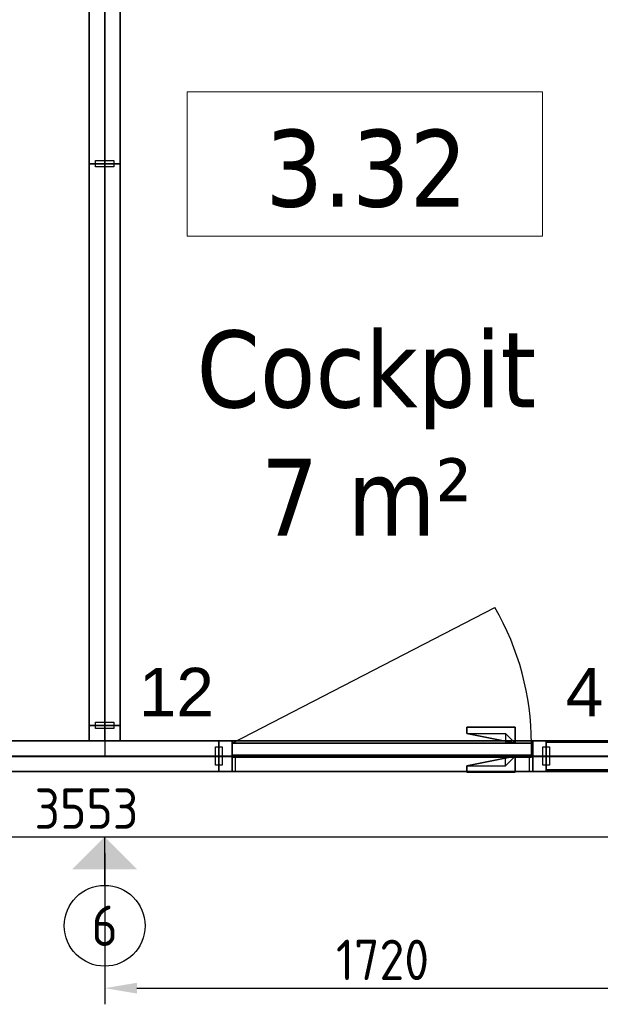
# Model space of a CAD drawing. Extents: x 3165 to 57695, y -7842 to 39081.
# Tile 120 of 248: x 29920 to 31717, y 31394 to 34441. Entities that reach past the tile are written whole.
import ezdxf
from ezdxf.enums import TextEntityAlignment as Align

# ---------------------------------------------------------------- set-up
doc = ezdxf.new("R2010")
doc.units = 0
doc.header["$LTSCALE"] = 50
doc.header["$PDSIZE"] = -5
doc.linetypes.add('HIDDEN2', pattern=[4.7625, 3.175, -1.5875])
doc.layers.get('0').update_dxf_attribs({"linetype": 'CONTINUOUS'})
doc.layers.get('DEFPOINTS').update_dxf_attribs({"linetype": 'CONTINUOUS'})
for name, color, linetype in [('AS-A38--_F----5', 2, 'CONTINUOUS'), ('AS-A38--_F---4-', 9, 'CONTINUOUS'), ('AS-I38-E_F----5_Deuren', 7, 'CONTINUOUS'), ('AS-I38-M_F----5_Deurmodulen', 7, 'CONTINUOUS'), ('AS-I38-M_F----5_Muuraansluitingen', 7, 'CONTINUOUS'), ('AS-I38-M_F----5_Wandmodulen', 7, 'CONTINUOUS'), ('AS-L32--_F----5', 84, 'CONTINUOUS'), ('AS-L32--_F---4-', 84, 'CONTINUOUS'), ('AS-L32--_F-23--', 84, 'CONTINUOUS'), ('AS-L32--_F123--', 84, 'CONTINUOUS'), ('AS-L38--', 7, 'CONTINUOUS'), ('AS-L38--_F----5', 7, 'CONTINUOUS'), ('AS-L38--_F---4-', 7, 'CONTINUOUS'), ('AS-L38--_F-23--', 3, 'CONTINUOUS'), ('AS-L38--_F1----', 2, 'CONTINUOUS'), ('AS-L38--_F1-----', 2, 'CONTINUOUS'), ('AS-L38--_F123--', 7, 'CONTINUOUS'), ('AS-L38GL_F---4-', 2, 'CONTINUOUS'), ('AS-L38GL_F123--', 3, 'CONTINUOUS'), ('AS-M38--_F----5', 1, 'CONTINUOUS'), ('AS-M38--_F123--_Wandlengte', 1, 'CONTINUOUS'), ('AS-T38--_F----5', 7, 'CONTINUOUS'), ('AS-T38--_F-23--', 7, 'CONTINUOUS'), ('IWTEKST', 2, 'CONTINUOUS')]:
    doc.layers.add(name, color=color, linetype=linetype)
doc.layers.add('AS-I38-1_F----5', color=2, linetype='CONTINUOUS', plot=False)
doc.layers.add('IWHARTWAND', color=6, linetype='CONTINUOUS', plot=False)
doc.layers.add('Onderlegger 3e verdieping$0$A-AREA-IDEN', color=8, linetype='CONTINUOUS', lineweight=18)
doc.styles.add('Onderlegger 3e verdieping$0$Tahoma_1', font='TAHOMA.TTF', dxfattribs={"height": 238.040123})
doc.styles.get("Standard").update_dxf_attribs({"font": 'isocp.shx'})
doc.dimstyles.new('CWall_F2_Wandlengte', dxfattribs={"dimscale": 50, "dimtxt": 2.5, "dimasz": 2, "dimexe": 1, "dimexo": 1, "dimgap": 0.5, "dimtad": 1, "dimdec": 0, "dimdsep": 46, "dimtxsty": 'Standard', "dimcen": 2.5, "dimclrt": 2, "dimadec": 0, "dimazin": 0, "dimtfac": 1, "dimtdec": 0, "dimtix": 1, "dimtmove": 2, "dimatfit": 0, "dimfxl": 0, "dimtolj": 1, "dimtzin": 0, "dimarcsym": 0})
pattern_1 = [(0, (869, 1360), (31.75, 31.75), [15.875, -47.625]), (90, (876.938, 1352.062), (-31.75, 31.75), [15.875, -47.625])]
pattern_2 = [(0, (822.5, 1360), (31.75, 31.75), [15.875, -47.625]), (90, (830.438, 1352.062), (-31.75, 31.75), [15.875, -47.625])]
pattern_3 = [(60, (84, 370), (-43300, 25000), [300, -50000]), (60, (156, 444), (-43300, 25000), [100, -50000]), (60, (113, 470), (-43300, 25000), [100, -50000]), (150, (246, 450), (-25000, -43300), [200, -50000])]
pattern_4 = [(60, (84, 1230), (-43300, 25000), [300, -50000]), (60, (156, 1304), (-43300, 25000), [100, -50000]), (60, (113, 1330), (-43300, 25000), [100, -50000]), (150, (246, 1310), (-25000, -43300), [200, -50000])]
pattern_5 = [(0, (159.25, 1360), (29.766, 59.531), [0, -59.531])]
pattern_6 = [(60, (84, 2090), (-43300, 25000), [300, -50000]), (60, (156, 2164), (-43300, 25000), [100, -50000]), (60, (113, 2190), (-43300, 25000), [100, -50000]), (150, (246, 2170), (-25000, -43300), [200, -50000])]

# ---------------------------------------------------------------- blocks, each defined once
blk = doc.blocks.new('Onderlegger 3e verdieping$0$00_KU ruimtetag groot - 00_KU ruimtetag groot-3653893-Plotview 3e Verdieping - schaal 1 op 100')
at = {"layer": 'Onderlegger 3e verdieping$0$A-AREA-IDEN'}
for p, q in [((5.5, 2.164), (-5.5, 2.164)), ((-5.5, 2.164), (-5.5, -2.302)), ((5.5, -2.302), (5.5, 2.164)), ((-5.5, -2.302), (5.5, -2.302))]:
    blk.add_line(p, q, dxfattribs=at)
blk = doc.blocks.new('Onderlegger 3e verdieping')
at = {"layer": 'Onderlegger 3e verdieping$0$A-AREA-IDEN', "xscale": 99.99999999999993, "yscale": 99.99999999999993, "zscale": 99.99999999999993}
blk.add_blockref('Onderlegger 3e verdieping$0$00_KU ruimtetag groot - 00_KU ruimtetag groot-3653893-Plotview 3e Verdieping - schaal 1 op 100', (30988.5, 34001.1), dxfattribs=at)
at = {"layer": 'Onderlegger 3e verdieping$0$A-AREA-IDEN', "char_height": 238.04, "attachment_point": 2, "line_spacing_factor": 1.000232, "style": 'Onderlegger 3e verdieping$0$Tahoma_1'}
for s, insert, width in [('3.32', (30993.1, 34100.4), 768), ('Cockpit\\P7 m²', (30993.1, 33479.2), 1263)]:
    blk.add_mtext(s, dxfattribs=dict(at, insert=insert, width=width))
blk = doc.blocks.new('WandNr2-_CTA01')
at = {"layer": 'AS-T38--_F-23--', "color": 0, "linetype": 'ByBlock'}
blk.add_line((0, -5), (0, -2), dxfattribs=at)
blk.add_circle((0, -7.5), 2.5, dxfattribs=at)
blk.add_solid([(0, -2), (2, -4), (-2, -4)], dxfattribs=at)
blk.add_attdef('WANDNR', text='', height=2.5, dxfattribs=at).set_placement((0, -7.5), align=Align.MIDDLE)
blk = doc.blocks.new('WandNr5o_CTA01')
at = {"layer": 'AS-T38--_F----5', "color": 0, "linetype": 'ByBlock'}
blk.add_circle((0, -18), 2.5, dxfattribs=at)
blk.add_attdef('WANDNR', text='', height=2.5, dxfattribs=at).set_placement((0, -18), align=Align.MIDDLE)
blk = doc.blocks.new('BvnAans-_CTA01')
at = {"layer": 'AS-L38--_F----5', "color": 0, "invisible_edges": 10}
blk.add_3dface([(0, 0), (1, 0), (1, 0, 1), (0, 0, 1)], dxfattribs=at)
at = {"layer": 'AS-L38--_F---4-', "invisible_edges": 10}
for points in [[(0, 0.5), (1, 0.5), (1, 0.5, 1), (0, 0.5, 1)], [(0, -0.5), (1, -0.5), (1, -0.5, 1), (0, -0.5, 1)]]:
    blk.add_3dface(points, dxfattribs=at)
at = {"layer": 'AS-L38--_F---4-'}
blk.add_3dface([(0, -0.5, 1), (0, 0.5, 1), (1, 0.5, 1), (1, -0.5, 1)], dxfattribs=at)
blk = doc.blocks.new('OndrAans_CTA01')
at = {"layer": 'AS-L38--_F----5', "color": 0, "invisible_edges": 10}
blk.add_3dface([(0, 0), (1, 0), (1, 0, 1), (0, 0, 1)], dxfattribs=at)
at = {"layer": 'AS-L38--_F---4-', "invisible_edges": 10}
for points in [[(0, 0.5), (1, 0.5), (1, 0.5, 1), (0, 0.5, 1)], [(0, -0.5), (1, -0.5), (1, -0.5, 1), (0, -0.5, 1)]]:
    blk.add_3dface(points, dxfattribs=at)
at = {"layer": 'AS-L38--_F123--', "color": 0}
blk.add_3dface([(0, -0.5), (1, -0.5), (1, 0.5), (0, 0.5)], dxfattribs=at)
blk = doc.blocks.new('Q0WDSTL-_CTA01')
at = {"layer": 'AS-L38--_F-23--'}
for p, q in [((0, 0.3), (0, 0.5)), ((0, -0.3), (0, -0.5))]:
    blk.add_line(p, q, dxfattribs=at)
at = {"layer": 'AS-L38--_F-23--', "color": 1}
blk.add_lwpolyline([(0, 0.3), (1, 0.3), (1, -0.3), (0, -0.3)], dxfattribs=at)
at = {"layer": 'AS-L38--_F1-----'}
blk.add_lwpolyline([(0, 0.5), (0, -0.5)], dxfattribs=at)
blk = doc.blocks.new('D1------_CTA01')
at = {"layer": 'AS-L38--_F----5', "color": 0}
blk.add_3dface([(0, 0), (1, 0), (1, 0, 1), (0, 0, 1)], dxfattribs=at)
at = {"layer": 'AS-L38--_F---4-'}
for points in [[(0, 0.5), (1, 0.5), (1, 0.5, 1), (0, 0.5, 1)], [(0, -0.5), (1, -0.5), (1, -0.5, 1), (0, -0.5, 1)]]:
    blk.add_3dface(points, dxfattribs=at)
blk = doc.blocks.new('QWND45--_CTA01')
at = {"layer": 'DEFPOINTS'}
blk.add_point((0, 0, 2700), dxfattribs=at)
at = {"layer": 'AS-L38--', "yscale": 95}
for name, p, xscale, zscale in [('BvnAans-_CTA01', (0, 0, 2660), 707, 40), ('OndrAans_CTA01', (0, 0), 707, 60), ('Q0WDSTL-_CTA01', (0, 0), 10, 10), ('D1------_CTA01', (0, 0, 1780), 707, 880), ('D1------_CTA01', (0, 0, 940), 707, 840), ('D1------_CTA01', (0, 0, 60), 707, 880)]:
    blk.add_blockref(name, p, dxfattribs=dict(at, xscale=xscale, zscale=zscale))
at = {"layer": 'AS-L38--', "xscale": 10, "yscale": 95, "zscale": 10, "rotation": 180}
blk.add_blockref('Q0WDSTL-_CTA01', (707, 0), dxfattribs=at)
at = {"layer": 'AS-I38-1_F----5', "extrusion": (0, -1, 0)}
blk.add_text('3', height=90, dxfattribs=at).set_placement((40, 130))
at = {"layer": 'AS-I38-M_F----5_Wandmodulen', "extrusion": (0, -1, 0)}
blk.add_text('AH', height=125, rotation=90, dxfattribs=at).set_placement((353.5, 2750), align=Align.MIDDLE_LEFT)
blk = doc.blocks.new('3ADRDRP-_CTA01')
at = {"layer": 'AS-L38--_F----5', "color": 0}
blk.add_3dface([(0, 0), (1, 0), (1, 0, 1), (0, 0, 1)], dxfattribs=at)
at = {"layer": 'AS-L38--_F---4-'}
mesh = blk.add_polymesh((6, 3), dxfattribs=at)
for k, corner in enumerate([(1, -0.5, 1), (1, -0.5), (1, -0.5), (0, -0.5, 1), (0, -0.5), (0, -0.5), (0, 0.5, 1), (0, 0.5), (0, -0.5), (1, 0.5, 1), (1, 0.5), (1, -0.5), (1, 0.5, 1), (1, 0.5, 1), (1, -0.5, 1), (0, 0.5, 1), (0, 0.5, 1), (0, -0.5, 1)]):
    mesh.set_mesh_vertex(divmod(k, 3), corner)
blk = doc.blocks.new('Q0DRSTL-_CTA01')
at = {"layer": 'AS-L38--_F----5', "color": 0}
blk.add_3dface([(0, 0), (1, 0), (1, 0, 1), (0, 0, 1)], dxfattribs=at)
at = {"layer": 'AS-L38--_F-23--', "color": 0}
for p, q in [((0, 0.5), (0, 0.3)), ((1, 0.5), (1, 0)), ((1, 0), (1.25, 0)), ((0, -0.5), (0, -0.3))]:
    blk.add_line(p, q, dxfattribs=at)
for points in [[(1, 0.5), (0, 0.5)], [(0, -0.5), (1.25, -0.5), (1.25, 0)]]:
    blk.add_lwpolyline(points, dxfattribs=at)
at = {"layer": 'AS-L38--_F1----', "color": 0}
blk.add_lwpolyline([(0, -0.5), (1, -0.5), (1, 0.5), (0, 0.5)], close=True, dxfattribs=at)
at = {"layer": 'AS-L38--_F---4-'}
mesh = blk.add_polymesh((6, 3), dxfattribs=at)
for k, corner in enumerate([(1, -0.5, 1), (1, -0.5), (1, -0.5), (0, -0.5, 1), (0, -0.5), (0, -0.5), (0, 0.5, 1), (0, 0.5), (0, -0.5), (1, 0.5, 1), (1, 0.5), (1, -0.5), (1, 0.5, 1), (1, 0.5, 1), (1, -0.5, 1), (0, 0.5, 1), (0, 0.5, 1), (0, -0.5, 1)]):
    mesh.set_mesh_vertex(divmod(k, 3), corner)
blk = doc.blocks.new('ddch1---_CTA01')
at = {"layer": 'AS-L32--_F----5', "color": 1}
for p, q in [((0, 0.075), (1, 0.075, 0.5)), ((1, 0.075, 0.5), (0, 0.075, 1))]:
    blk.add_line(p, q, dxfattribs=at)
at = {"layer": 'AS-L32--_F----5', "color": 1, "linetype": 'HIDDEN2'}
for p, q in [((0, -0.075), (1, -0.075, 0.5)), ((1, -0.075, 0.5), (0, -0.075, 1))]:
    blk.add_line(p, q, dxfattribs=at)
at = {"layer": 'AS-L32--_F----5'}
blk.add_3dface([(0, 0), (0, 0, 1), (1, 0, 1), (1, 0)], dxfattribs=at)
at = {"layer": 'AS-L32--_F---4-'}
for points in [[(0, 1), (0, 1, 1), (1, 1, 1), (1, 1)], [(0, 1), (0, 0), (0, 0, 1), (0, 1, 1)], [(0, 0, 1), (0, 1, 1), (1, 1, 1), (1, 0, 1)], [(1, 1, 1), (1, 0, 1), (1, 0), (1, 1)], [(0, 0), (0, 0, 1), (1, 0, 1), (1, 0)]]:
    blk.add_3dface(points, dxfattribs=at)
at = {"layer": 'AS-L32--_F123--', "color": 1}
blk.add_line((0, 1), (0.8776, 11.4994), dxfattribs=at)
at = {"layer": 'AS-L32--_F123--'}
for p, q in [((1, 1), (0, 1)), ((0, 1), (0, 0)), ((1, 0), (1, 1)), ((0, 0), (1, 0))]:
    blk.add_line(p, q, dxfattribs=at)
at = {"layer": 'AS-L32--_F123--', "color": 1}
blk.add_ellipse((0, 1), major_axis=(0, 21.9), ratio=0.045662, start_param=-1.570796, end_param=-1.070796, dxfattribs=at)
at = {"layer": 'DEFPOINTS'}
blk.add_point((0, 0), dxfattribs=at)
blk.add_point((0, 0), dxfattribs=at)
blk = doc.blocks.new('KlnkRcht_CTA01')
at = {"layer": 'AS-L32--_F----5'}
blk.add_polyline3d([(-0.5, 0, -0.5), (0.5, 0, -0.5), (0.5, 0, 0.5), (-0.5, 0, 0.5)], close=True, dxfattribs=at)
at = {"layer": 'AS-L32--_F-23--'}
for p, q in [((0.3, -0.6, -0.5), (0.3, 0, -0.5)), ((0.5, 0, -0.5), (0.5, -1, -0.5)), ((-0.5, -1, -0.5), (-0.5, -0.6, -0.5)), ((-0.5, -0.6, -0.5), (0.3, -0.6, -0.5)), ((0.5, -1, -0.5), (-0.5, -1, -0.5))]:
    blk.add_line(p, q, dxfattribs=at)
at = {"layer": 'AS-L32--_F---4-'}
mesh = blk.add_polyface(dxfattribs=at)
corners = [(0.5, 0, -0.5), (0.5, -1, -0.5), (-0.5, -1, -0.5), (-0.5, -0.6, -0.5), (0.3, -0.6, -0.5), (0.3, 0, -0.5), (0.5, 0, 0.5), (0.5, -1, 0.5), (-0.5, -1, 0.5), (-0.5, -0.6, 0.5), (0.3, -0.6, 0.5), (0.3, 0, 0.5)]
mesh.append_faces([[corners[k] for k in face] for face in [(0, 1, 7, 6), (1, 2, 8, 7), (2, 3, 9, 8)]])
mesh.append_faces([[corners[k] for k in face] for face in [(6, 10, 11)]], dxfattribs={"vtx0": -1})
mesh.append_faces([[corners[k] for k in face] for face in [(6, 9, 10)]], dxfattribs={"vtx0": -1, "vtx2": -1})
mesh.append_faces([[corners[k] for k in face] for face in [(6, 7, 8, 9)]], dxfattribs={"vtx3": -1})
blk = doc.blocks.new('QDR-6---_CTA01')
at = {"layer": 'DEFPOINTS'}
blk.add_point((0, 0, 2700), dxfattribs=at)
at = {"layer": 'AS-L38--'}
for name, p, xscale, yscale, zscale in [('ddch1---_CTA01', (41.5, 0, 10), 926, 40, 2585), ('KlnkRcht_CTA01', (842.5, 40, 1050), 150, -50, 20), ('BvnAans-_CTA01', (0, 0, 2660), 1013, 95, 40), ('Q0WDSTL-_CTA01', (0, 0), 10, 95, 10), ('3ADRDRP-_CTA01', (0, 0, 2595), 1013, 95, 65), ('Q0DRSTL-_CTA01', (0, 0), 41.5, 95, 2595), ('Q0DRSTL-_CTA01', (1013, 0), -41.5, 95, 2595), ('KlnkRcht_CTA01', (842.5, 0, 1050), 150, 50, 20)]:
    blk.add_blockref(name, p, dxfattribs=dict(at, xscale=xscale, yscale=yscale, zscale=zscale))
at = {"layer": 'AS-L38--', "xscale": 10, "yscale": 95, "zscale": 10, "rotation": 180}
blk.add_blockref('Q0WDSTL-_CTA01', (1013, 0), dxfattribs=at)
at = {"layer": 'AS-I38-E_F----5_Deuren', "extrusion": (0, -1, 0)}
blk.add_text('926x2585', height=90, dxfattribs=at).set_placement((959, 175), align=Align.BOTTOM_RIGHT)
at = {"layer": 'AS-I38-M_F----5_Deurmodulen', "extrusion": (0, -1, 0)}
blk.add_text('DA', height=125, rotation=90, dxfattribs=at).set_placement((506.5, 2750), align=Align.MIDDLE_LEFT)
blk = doc.blocks.new('QSRT6---_CTA01')
at = {"layer": 'AS-L38--_F----5', "linetype": 'HIDDEN2'}
blk.add_line((0, 0), (0, 0, 2700), dxfattribs=at)
at = {"layer": 'AS-L38--_F----5', "invisible_edges": 4}
for points in [[(47.5, 0), (47.5, 0, 60), (95, 0, 60), (95, 0)], [(47.5, 0, 2660), (47.5, 0, 2700), (95, 0, 2700), (95, 0, 2660)]]:
    blk.add_3dface(points, dxfattribs=at)
at = {"layer": 'AS-L38--_F----5'}
blk.add_3dface([(47.5, 0, 60), (47.5, 0, 2660), (95, 0, 2660), (95, 0, 60)], dxfattribs=at)
at = {"layer": 'AS-L38--_F---4-', "invisible_edges": 4}
for points in [[(95, 47.5), (95, 47.5, 60), (47.5, 47.5, 60), (47.5, 47.5)], [(95, 47.5, 2660), (95, 47.5, 2700), (47.5, 47.5, 2700), (47.5, 47.5, 2660)], [(47.5, -47.5), (47.5, -47.5, 60), (95, -47.5, 60), (95, -47.5)], [(47.5, -47.5, 2660), (47.5, -47.5, 2700), (95, -47.5, 2700), (95, -47.5, 2660)]]:
    blk.add_3dface(points, dxfattribs=at)
at = {"layer": 'AS-L38--_F---4-'}
for points in [[(95, 47.5, 60), (95, 47.5, 2660), (47.5, 47.5, 2660), (47.5, 47.5, 60)], [(47.5, 47.5), (47.5, 47.5, 60), (47.5, -47.5, 60), (47.5, -47.5)], [(47.5, 47.5, 60), (47.5, 47.5, 2660), (47.5, -47.5, 2660), (47.5, -47.5, 60)], [(47.5, 47.5, 2660), (47.5, 47.5, 2700), (47.5, -47.5, 2700), (47.5, -47.5, 2660)], [(95, 47.5, 2700), (47.5, 47.5, 2700), (47.5, -47.5, 2700), (95, -47.5, 2700)], [(47.5, -47.5, 60), (47.5, -47.5, 2660), (95, -47.5, 2660), (95, -47.5, 60)]]:
    blk.add_3dface(points, dxfattribs=at)
at = {"layer": 'AS-L38--_F123--'}
blk.add_lwpolyline([(95, 47.5), (47.5, 47.5), (47.5, -47.5), (95, -47.5)], dxfattribs=at)
at = {"layer": 'DEFPOINTS'}
blk.add_point((0, 0, 2700), dxfattribs=at)
at = {"layer": 'AS-L38--', "xscale": 10, "yscale": 95, "zscale": 10, "rotation": 180}
blk.add_blockref('Q0WDSTL-_CTA01', (95, 0), dxfattribs=at)
at = {"layer": 'AS-I38-M_F----5_Muuraansluitingen', "extrusion": (0, -1, 0)}
blk.add_text('D12', height=125, rotation=90, dxfattribs=at).set_placement((0, 2750), align=Align.MIDDLE_LEFT)
blk = doc.blocks.new('QWND27--_CTA01')
at = {"layer": 'AS-A38--_F----5', "extrusion": (0, -1, 0)}
h = blk.add_hatch(dxfattribs=at)
h.set_pattern_fill('CROSS', color=256, scale=5, style=0)
h.set_pattern_definition(pattern_1)
h.paths.add_polyline_path([(0, 940), (1738, 940), (1738, 1780), (0, 1780)])
at = {"layer": 'AS-A38--_F---4-', "extrusion": (0, -1, 0)}
h = blk.add_hatch(dxfattribs=at)
h.set_pattern_fill('CROSS', color=256, scale=5, style=0)
h.set_pattern_definition(pattern_1)
h.paths.add_polyline_path([(0, 940), (1738, 940), (1738, 1780), (0, 1780)])
h = blk.add_hatch(dxfattribs=at)
h.set_pattern_fill('CROSS', color=256, scale=5, style=0)
h.set_pattern_definition(pattern_1)
h.paths.add_polyline_path([(0, 940), (1738, 940), (1738, 1780), (0, 1780)])
at = {"layer": 'DEFPOINTS'}
blk.add_point((0, 0, 2700), dxfattribs=at)
at = {"layer": 'AS-L38--', "yscale": 95}
for name, p, xscale, zscale in [('BvnAans-_CTA01', (0, 0, 2660), 1738, 40), ('OndrAans_CTA01', (0, 0), 1738, 60), ('Q0WDSTL-_CTA01', (0, 0), 10, 10), ('D1------_CTA01', (0, 0, 1780), 1738, 880), ('D1------_CTA01', (0, 0, 940), 1738, 840), ('D1------_CTA01', (0, 0, 60), 1738, 880)]:
    blk.add_blockref(name, p, dxfattribs=dict(at, xscale=xscale, zscale=zscale))
at = {"layer": 'AS-L38--', "xscale": 10, "yscale": 95, "zscale": 10, "rotation": 180}
blk.add_blockref('Q0WDSTL-_CTA01', (1738, 0), dxfattribs=at)
at = {"layer": 'AS-I38-1_F----5', "extrusion": (0, -1, 0)}
blk.add_text('1', height=90, dxfattribs=at).set_placement((40, 130))
at = {"layer": 'AS-I38-M_F----5_Wandmodulen', "extrusion": (0, -1, 0)}
blk.add_text('AH-Z1', height=125, rotation=90, dxfattribs=at).set_placement((869, 2750), align=Align.MIDDLE_LEFT)
blk = doc.blocks.new('DtlBvn--_CTA01')
at = {"color": 0, "linetype": 'ByBlock', "const_width": 0.2}
blk.add_lwpolyline([(-3, 0), (3, 0)], dxfattribs=at)
at = {"color": 3, "linetype": 'ByBlock'}
blk.add_attdef('DETAIL', text='', height=2.5, rotation=270, dxfattribs=at).set_placement((0.553, 0.776), align=Align.RIGHT)
blk = doc.blocks.new('DtlRchts_CTA01')
at = {"color": 0, "linetype": 'ByBlock', "const_width": 0.2}
blk.add_lwpolyline([(-3, 0), (3, 0)], dxfattribs=at)
at = {"color": 3, "linetype": 'ByBlock'}
blk.add_attdef('DETAIL', text='', height=2.5, dxfattribs=at).set_placement((-0.755, 0.5), align=Align.RIGHT)
blk = doc.blocks.new('DtlOndr-_CTA01')
at = {"color": 0, "linetype": 'ByBlock', "const_width": 0.2}
blk.add_lwpolyline([(-3, 0), (3, 0)], dxfattribs=at)
at = {"color": 3, "linetype": 'ByBlock'}
blk.add_attdef('DETAIL', text='', height=2.5, rotation=270, dxfattribs=at).set_placement((-3.206, 1.176), align=Align.RIGHT)
blk = doc.blocks.new('QWND23--_CTA01')
at = {"layer": 'AS-A38--_F----5', "extrusion": (0, -1, 0)}
h = blk.add_hatch(dxfattribs=at)
h.set_pattern_fill('CROSS', color=256, scale=5, style=0)
h.set_pattern_definition(pattern_2)
h.paths.add_polyline_path([(0, 940), (1645, 940), (1645, 1780), (0, 1780)])
at = {"layer": 'AS-A38--_F---4-', "extrusion": (0, -1, 0)}
h = blk.add_hatch(dxfattribs=at)
h.set_pattern_fill('CROSS', color=256, scale=5, style=0)
h.set_pattern_definition(pattern_2)
h.paths.add_polyline_path([(0, 940), (1645, 940), (1645, 1780), (0, 1780)])
h = blk.add_hatch(dxfattribs=at)
h.set_pattern_fill('CROSS', color=256, scale=5, style=0)
h.set_pattern_definition(pattern_2)
h.paths.add_polyline_path([(0, 940), (1645, 940), (1645, 1780), (0, 1780)])
at = {"layer": 'DEFPOINTS'}
blk.add_point((0, 0, 2700), dxfattribs=at)
at = {"layer": 'AS-L38--', "yscale": 95}
for name, p, xscale, zscale in [('BvnAans-_CTA01', (0, 0, 2660), 1645.000000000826, 40), ('OndrAans_CTA01', (0, 0), 1645.000000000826, 60), ('Q0WDSTL-_CTA01', (0, 0), 10, 10), ('D1------_CTA01', (0, 0, 1780), 1645.000000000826, 880), ('D1------_CTA01', (0, 0, 940), 1645.000000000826, 840), ('D1------_CTA01', (0, 0, 60), 1645.000000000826, 880)]:
    blk.add_blockref(name, p, dxfattribs=dict(at, xscale=xscale, zscale=zscale))
at = {"layer": 'AS-I38-1_F----5', "extrusion": (0, -1, 0)}
blk.add_text('98', height=90, dxfattribs=at).set_placement((40, 130))
blk = doc.blocks.new('*D394')
at = {"layer": 'AS-M38--_F123--_Wandlengte', "color": 0, "lineweight": -2}
for p, q in [((31902.9, 32064.7), (31902.9, 31394.2)), ((30182.9, 31862.2), (30182.9, 31394.2)), ((30282.9, 31444.2), (31802.9, 31444.2))]:
    blk.add_line(p, q, dxfattribs=at)
at = {"layer": 'AS-M38--_F123--_Wandlengte', "color": 0}
for points in [[(30282.9, 31460.8), (30282.9, 31427.5), (30182.9, 31444.2)], [(31802.9, 31460.8), (31802.9, 31427.5), (31902.9, 31444.2)]]:
    blk.add_solid(points, dxfattribs=at)
at = {"layer": 'DEFPOINTS', "color": 0}
for p in [(31902.9, 32114.7, 60), (30182.9, 31912.2), (31902.9, 31444.2)]:
    blk.add_point(p, dxfattribs=at)
at = {"layer": 'AS-M38--_F123--_Wandlengte', "color": 2, "insert": (31042.9, 31531.7), "char_height": 125, "attachment_point": 5}
blk.add_mtext('\\A1;1720', dxfattribs=at)
blk = doc.blocks.new('QPGLAS--_CTA01')
at = {"layer": 'AS-L38--_F----5', "color": 0}
blk.add_3dface([(0, 0), (1, 0), (1, 0, 1), (0, 0, 1)], dxfattribs=at)
at = {"layer": 'AS-L38GL_F123--'}
blk.add_line((0, 0), (1, 0), dxfattribs=at)
at = {"layer": 'AS-L38GL_F---4-'}
mesh = blk.add_polymesh((6, 3), dxfattribs=at)
for k, corner in enumerate([(1, -0.45, 1), (1, -0.45), (1, -0.45), (0, -0.45, 1), (0, -0.45), (0, -0.45), (0, 0.45, 1), (0, 0.45), (0, -0.45), (1, 0.45, 1), (1, 0.45), (1, -0.45), (1, 0.45, 1), (1, 0.45, 1), (1, -0.45, 1), (0, 0.45, 1), (0, 0.45, 1), (0, -0.45, 1)]):
    mesh.set_mesh_vertex(divmod(k, 3), corner)
blk = doc.blocks.new('O4------_CTA01')
blk.add_blockref('QPGLAS--_CTA01', (0, 0))
blk = doc.blocks.new('QWND31--_CTA01')
at = {"layer": 'AS-A38--_F----5', "extrusion": (0, -1, 0)}
h = blk.add_hatch(dxfattribs=at)
h.set_pattern_fill('GLAS2', color=256, scale=50, angle=60, style=0, pattern_type=2)
h.set_pattern_definition(pattern_3)
h.paths.add_polyline_path([(0, 60), (318.5, 60), (318.5, 940), (0, 940)])
h = blk.add_hatch(dxfattribs=at)
h.set_pattern_fill('GLAS2', color=256, scale=50, angle=60, style=0, pattern_type=2)
h.set_pattern_definition(pattern_4)
h.paths.add_polyline_path([(0, 940), (318.5, 940), (318.5, 1780), (0, 1780)])
h = blk.add_hatch(dxfattribs=at)
h.set_pattern_fill('GLAS2', color=256, scale=50, angle=60, style=0, pattern_type=2)
h.set_pattern_definition(pattern_6)
h.paths.add_polyline_path([(0, 1780), (318.5, 1780), (318.5, 2660), (0, 2660)])
h = blk.add_hatch(dxfattribs=at)
h.set_pattern_fill('DOTS', color=256, scale=37.5, style=0)
h.set_pattern_definition(pattern_5)
h.paths.add_polyline_path([(10, 950), (308.5, 950), (308.5, 1770), (10, 1770)])
at = {"layer": 'AS-A38--_F---4-', "extrusion": (0, -1, 0)}
h = blk.add_hatch(dxfattribs=at)
h.set_pattern_fill('GLAS2', color=256, scale=50, angle=60, style=0, pattern_type=2)
h.set_pattern_definition(pattern_3)
h.paths.add_polyline_path([(0, 60), (318.5, 60), (318.5, 940), (0, 940)])
h = blk.add_hatch(dxfattribs=at)
h.set_pattern_fill('GLAS2', color=256, scale=50, angle=60, style=0, pattern_type=2)
h.set_pattern_definition(pattern_4)
h.paths.add_polyline_path([(0, 940), (318.5, 940), (318.5, 1780), (0, 1780)])
h = blk.add_hatch(dxfattribs=at)
h.set_pattern_fill('GLAS2', color=256, scale=50, angle=60, style=0, pattern_type=2)
h.set_pattern_definition(pattern_6)
h.paths.add_polyline_path([(0, 1780), (318.5, 1780), (318.5, 2660), (0, 2660)])
h = blk.add_hatch(dxfattribs=at)
h.set_pattern_fill('DOTS', color=256, scale=37.5, style=0)
h.set_pattern_definition(pattern_5)
h.paths.add_polyline_path([(10, 950), (308.5, 950), (308.5, 1770), (10, 1770)])
h = blk.add_hatch(dxfattribs=at)
h.set_pattern_fill('GLAS2', color=256, scale=50, angle=60, style=0, pattern_type=2)
h.set_pattern_definition(pattern_3)
h.paths.add_polyline_path([(0, 60), (318.5, 60), (318.5, 940), (0, 940)])
h = blk.add_hatch(dxfattribs=at)
h.set_pattern_fill('GLAS2', color=256, scale=50, angle=60, style=0, pattern_type=2)
h.set_pattern_definition(pattern_4)
h.paths.add_polyline_path([(0, 940), (318.5, 940), (318.5, 1780), (0, 1780)])
h = blk.add_hatch(dxfattribs=at)
h.set_pattern_fill('GLAS2', color=256, scale=50, angle=60, style=0, pattern_type=2)
h.set_pattern_definition(pattern_6)
h.paths.add_polyline_path([(0, 1780), (318.5, 1780), (318.5, 2660), (0, 2660)])
h = blk.add_hatch(dxfattribs=at)
h.set_pattern_fill('DOTS', color=256, scale=37.5, style=0)
h.set_pattern_definition(pattern_5)
h.paths.add_polyline_path([(10, 950), (308.5, 950), (308.5, 1770), (10, 1770)])
at = {"layer": 'DEFPOINTS'}
blk.add_point((0, 0, 2700), dxfattribs=at)
at = {"layer": 'AS-L38--', "yscale": 95}
for name, p, xscale, zscale in [('BvnAans-_CTA01', (0, 0, 2660), 318.5, 40), ('OndrAans_CTA01', (0, 0), 318.5, 60), ('Q0WDSTL-_CTA01', (0, 0), 10, 10), ('O4------_CTA01', (0, 0, 1780), 318.5, 880), ('O4------_CTA01', (0, 0, 940), 318.5, 840), ('O4------_CTA01', (0, 0, 60), 318.5, 880)]:
    blk.add_blockref(name, p, dxfattribs=dict(at, xscale=xscale, zscale=zscale))
at = {"layer": 'AS-L38--', "xscale": 10, "yscale": 95, "zscale": 10, "rotation": 180}
blk.add_blockref('Q0WDSTL-_CTA01', (318.5, 0), dxfattribs=at)
at = {"layer": 'AS-I38-1_F----5', "extrusion": (0, -1, 0)}
blk.add_text('98', height=90, dxfattribs=at).set_placement((40, 130))
at = {"layer": 'AS-I38-M_F----5_Wandmodulen', "extrusion": (0, -1, 0)}
blk.add_text('GH', height=125, rotation=90, dxfattribs=at).set_placement((159.2, 2750), align=Align.MIDDLE_LEFT)
blk = doc.blocks.new('*D399')
at = {"layer": 'AS-M38--_F123--_Wandlengte', "color": 0, "lineweight": -2}
for p, q in [((28349.9, 32112.2), (28349.9, 31862.2)), ((31902.9, 32112.2), (31902.9, 31862.2)), ((28449.9, 31912.2), (31802.9, 31912.2))]:
    blk.add_line(p, q, dxfattribs=at)
at = {"layer": 'AS-M38--_F123--_Wandlengte', "color": 0}
for points in [[(28449.9, 31928.9), (28449.9, 31895.5), (28349.9, 31912.2)], [(31802.9, 31928.9), (31802.9, 31895.5), (31902.9, 31912.2)]]:
    blk.add_solid(points, dxfattribs=at)
at = {"layer": 'DEFPOINTS', "color": 0}
for p in [(28349.9, 32162.2), (31902.9, 32162.2), (31902.9, 31912.2)]:
    blk.add_point(p, dxfattribs=at)
at = {"layer": 'AS-M38--_F123--_Wandlengte', "color": 2, "insert": (30126.4, 31999.7), "char_height": 125, "attachment_point": 5}
blk.add_mtext('\\A1;3553', dxfattribs=at)

msp = doc.modelspace()

# ---------------------------------------------------------------- linework, layer by layer
at = {"layer": 'IWHARTWAND'}
for p, q in [((30182.9, 35663.2), (30182.9, 32161.4)), ((28349.9, 32161.4), (31906.6, 32161.4))]:
    msp.add_line(p, q, dxfattribs=at)

# ---------------------------------------------------------------- block references
msp.add_blockref('Onderlegger 3e verdieping', (0, 0))
at = {"layer": 'AS-L38--', "rotation": 90}
for name, p in [('QWND23--_CTA01', (30182.9, 33995.2)), ('QWND27--_CTA01', (30182.9, 32257.2)), ('QSRT6---_CTA01', (30182.9, 32162.2))]:
    msp.add_blockref(name, p, dxfattribs=at)
at = {"layer": 'AS-L38--'}
for name, p in [('QDR-6---_CTA01', (30536.4, 32162.2)), ('QWND45--_CTA01', (29829.4, 32162.2)), ('QWND31--_CTA01', (31549.4, 32162.2))]:
    msp.add_blockref(name, p, dxfattribs=at)
at = {"layer": 'AS-L38--', "extrusion": (0, -1, 0)}
ref = msp.add_blockref('WandNr5o_CTA01', (30182.9, -100, -32162.2), dxfattribs=dict(at, xscale=50, yscale=50, zscale=50))
ref.add_attrib('WANDNR', '6', dxfattribs={"layer": 'AS-T38--_F----5', "color": 0, "linetype": 'ByBlock', "extrusion": (0, -1, 0), "height": 125}).set_placement((30182.9, -1000, -32162.2), align=Align.MIDDLE)
at = {"layer": 'AS-L38--', "xscale": 50, "yscale": 50, "zscale": 50}
msp.add_blockref('WandNr2-_CTA01', (30182.9, 32012.2), dxfattribs=at).add_auto_attribs({'WANDNR': '6'})
at = {"layer": 'AS-M38--_F----5', "extrusion": (1, -6.12303e-17, 2.22045e-16)}
ref = msp.add_blockref('DtlRchts_CTA01', (33995.2, 1350, 30182.9), dxfattribs=dict(at, xscale=50, yscale=50, zscale=50))
ref.add_attrib('DETAIL', '5', dxfattribs={"layer": '0', "color": 3, "linetype": 'ByBlock', "extrusion": (1, -6.12303e-17, 2.22045e-16), "height": 125}).set_placement((33957.5, 1375, 30182.9), align=Align.RIGHT)
ref = msp.add_blockref('DtlBvn--_CTA01', (33421.7, 2700, 30182.9), dxfattribs=dict(at, xscale=50, yscale=50, zscale=50, rotation=90))
ref.add_attrib('DETAIL', '1', dxfattribs={"layer": '0', "color": 3, "linetype": 'ByBlock', "extrusion": (1, -6.12303e-17, 2.22045e-16), "height": 125}).set_placement((33382.9, 2727.7, 30182.9), align=Align.RIGHT)
ref = msp.add_blockref('DtlOndr-_CTA01', (33421.7, 0, 30182.9), dxfattribs=dict(at, xscale=50, yscale=50, zscale=50, rotation=90))
ref.add_attrib('DETAIL', '3', dxfattribs={"layer": '0', "color": 3, "linetype": 'ByBlock', "extrusion": (1, -6.12303e-17, 2.22045e-16), "height": 125}).set_placement((33362.8, -160.3, 30182.9), align=Align.RIGHT)

# ---------------------------------------------------------------- texts
at = {"layer": 'IWTEKST', "char_height": 150, "width": 3405, "attachment_point": 1}
for s, insert in [('{\\fArial|b0|i0|c0|p34;12}', (30288.2, 32435.3, 120)), ('{\\fArial|b0|i0|c0|p34;4E}', (31609.9, 32435.3, 120))]:
    msp.add_mtext(s, dxfattribs=dict(at, insert=insert))

# ---------------------------------------------------------------- dimensions: what is measured, and where the dimension line sits
at = {"layer": 'AS-M38--_F123--_Wandlengte'}
dim = msp.add_aligned_dim(p1=(28349.9, 32162.2), p2=(31902.9, 32162.2), distance=-250, dimstyle='CWall_F2_Wandlengte', dxfattribs=at)
dim.commit()
dim.dimension.update_dxf_attribs({"geometry": '*D399', "text_midpoint": (30126.4, 31999.7)})
dim = msp.add_linear_dim(base=(31902.9, 31444.2), p1=(30182.9, 31912.2), p2=(31902.9, 32114.7, 60), dimstyle='CWall_F2_Wandlengte', dxfattribs=at)
dim.commit()
dim.dimension.update_dxf_attribs({"geometry": '*D394', "text_midpoint": (31042.9, 31531.7)})

doc.saveas('drawing.dxf')
